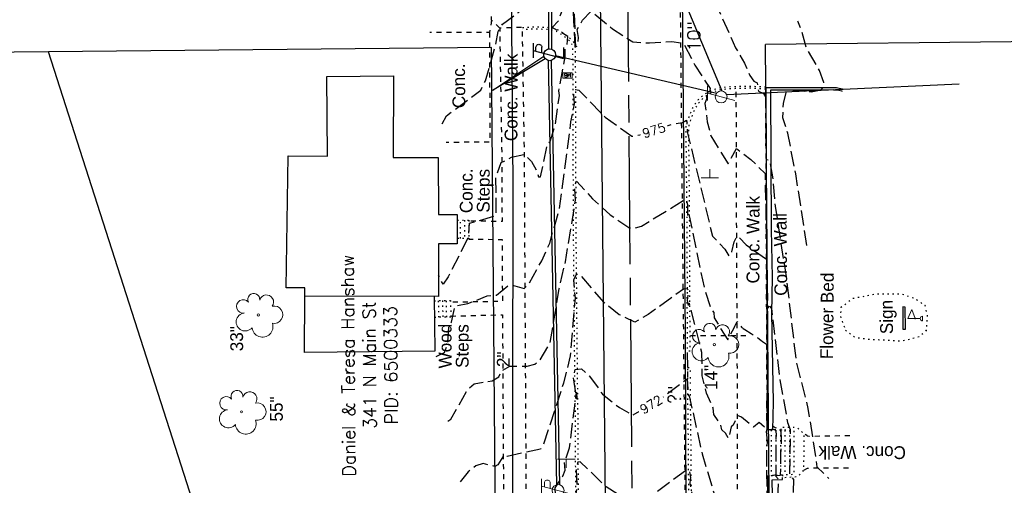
# Model space of a CAD drawing. Extents: x 2300122 to 2305194, y 360020 to 364238.
# Tile 53 of 93: x 2301666 to 2301882, y 361924 to 362025. Entities that reach past the tile are written whole.
import ezdxf
from ezdxf.enums import TextEntityAlignment as Align

# ---------------------------------------------------------------- set-up
doc = ezdxf.new("R2010")
doc.units = 0
doc.header["$LTSCALE"] = 20
doc.header["$MEASUREMENT"] = 0
doc.set_wipeout_variables(frame=1)
for name, pattern in [('CL', [2, 0.3, -0.15, 1.4, -0.15]), ('gasex', [0]), ('OhDOT_USTN1', [0.055, 0.014, -0.041]), ('OhDOT_USTN3', [0.22, 0.165, -0.055]), ('OhDOT_USTN5', [0.11, 0.055, -0.055]), ('ohelecex', [0]), ('ohteleex', [0]), ('rowex', [0]), ('sanex', [0]), ('waterex', [0])]:
    doc.linetypes.add(name, pattern=pattern)
for name, color, linetype in [('BD_X_Building', 231, 'Continuous'), ('BD_X_Porch_or_Deck', 7, 'Continuous'), ('CM_X_Wall', 254, 'Continuous'), ('DR_X_Storm_Sewer', 151, 'OhDOT_USTN5'), ('DR_X_Text', 7, 'Continuous'), ('DT_X_Contour_Major', 132, 'OhDOT_USTN3'), ('DT_X_Contour_Minor', 136, 'OhDOT_USTN3'), ('DT_X_Contour_Text', 7, 'Continuous'), ('DV_X_Property_Line', 7, 'Continuous'), ('PV_X_Curb', 120, 'OhDOT_USTN1'), ('PV_X_Driveway', 7, 'OhDOT_USTN5'), ('PV_X_EOP', 7, 'OhDOT_USTN3'), ('PV_X_Steps', 120, 'OhDOT_USTN1'), ('PV_X_Text', 7, 'Continuous'), ('PV_X_Walk', 120, 'OhDOT_USTN5'), ('RD_P_Cells', 7, 'Continuous'), ('RD_X_Cells', 7, 'Continuous'), ('RW_X_CL', 6, 'CL'), ('RW_X_Fee_RW', 6, 'rowex'), ('SN_X_Private', 40, 'Continuous'), ('SN_X_Public', 3, 'Continuous'), ('SN_X_Text', 7, 'Continuous'), ('SV_X_Text_Name', 7, 'Continuous'), ('TX_X_20', 7, 'Continuous'), ('UT_X_Electric_Cells', 1, 'Continuous'), ('UT_X_Gas', 2, 'gasex'), ('UT_X_Gas_Text', 7, 'Continuous'), ('UT_X_Overhead_Electric', 1, 'ohelecex'), ('UT_X_Overhead_Telecom', 30, 'ohteleex'), ('UT_X_Sanitary_Line', 3, 'sanex'), ('UT_X_Telecom_Cells', 30, 'Continuous'), ('UT_X_Water', 133, 'waterex'), ('UT_X_Water_Text', 7, 'Continuous'), ('VG_X_Cells', 3, 'Continuous'), ('VG_X_Flower_Bed', 3, 'OhDOT_USTN1'), ('VG_X_Text', 7, 'Continuous')]:
    doc.layers.add(name, color=color, linetype=linetype)
doc.layers.add('RD_P_Cells (Construction)', color=7, linetype='Continuous', lineweight=0)
doc.layers.add('RD_X_Cells(Construction)', color=7, linetype='Continuous', lineweight=0)
doc.styles.add('Simplex Normal (0.14)', font='Simplex.shx')
doc.styles.add('Straight Normal (0.14) Font 30', font='font30.shx', dxfattribs={"height": 0.14})
doc.styles.add('Straight-Normal', font='font30.shx', dxfattribs={"height": 0.14})

# ---------------------------------------------------------------- blocks, each defined once
blk = doc.blocks.new('TREE')
at = {"layer": 'VG_X_Cells', "color": 3, "linetype": 'Continuous', "lineweight": 0}
blk.add_circle((0, 0), 0.012, dxfattribs=at)
for centre, radius, start, end in [((-0.049, 0.168), 0.0658, 354.0047, 205.9741), ((0.091, 0.141), 0.0776, 323.83, 165.0376), ((-0.165, 0.093), 0.0735, 39.0625, 279.5412), ((-0.143, -0.077), 0.0987, 96.1722, 320.5737), ((0.173, 0.002), 0.0957, 259.1453, 101.4596), ((0.047, -0.13), 0.114, 184.9476, 19.4572)]:
    blk.add_arc(centre, radius, start, end, dxfattribs=at)
blk = doc.blocks.new('SGN1P_anno')
at = {"layer": 'SN_X_Public', "color": 3, "linetype": 'Continuous', "lineweight": 0}
for p, q in [((0, 0), (-0.96, 0)), ((0, 0.96), (0, -0.96))]:
    blk.add_line(p, q, dxfattribs=at)
blk = doc.blocks.new('MBP')
at = {"layer": 'RD_P_Cells', "color": 230, "linetype": 'Continuous', "lineweight": 13, "flags": 128}
blk.add_lwpolyline([(-0.1, 0.061), (0.1, 0.061), (0.1, -0.061), (-0.1, -0.061), (-0.1, 0.061)], close=True, dxfattribs=at)
for points in [[(-0.065, -0.04), (-0.065, 0.04), (-0.036, -0.04), (-0.008, 0.04), (-0.008, -0.04)], [(0.051, 0.003), (0.054, 0.007), (0.056, 0.009), (0.057, 0.01), (0.058, 0.012), (0.059, 0.014), (0.06, 0.016), (0.061, 0.02), (0.061, 0.022), (0.061, 0.025), (0.061, 0.029), (0.059, 0.032), (0.057, 0.034), (0.054, 0.037), (0.052, 0.038), (0.05, 0.039), (0.047, 0.04), (0.016, 0.04), (0.016, -0.04), (0.051, -0.04), (0.055, -0.037), (0.059, -0.034), (0.062, -0.029), (0.064, -0.024), (0.065, -0.018), (0.065, -0.014), (0.064, -0.01), (0.061, -0.005), (0.058, -0.001), (0.051, 0.003), (0.016, 0.003)]]:
    blk.add_lwpolyline(points, dxfattribs=at)
at = {"layer": 'RD_P_Cells (Construction)', "color": 230, "linetype": 'Continuous', "lineweight": 30}
blk.add_point((0, 0), dxfattribs=at)
blk = doc.blocks.new('ODOT MISC MAILBOX')
blk.add_blockref('MBP', (0, 0))
blk = doc.blocks.new('FLAGP_anno')
at = {"layer": 'RD_X_Cells', "color": 1, "linetype": 'Continuous', "lineweight": 0}
for p, q in [((0, -0.055), (0, 0.08)), ((0, 0.08), (0.1, 0.04)), ((0.1, 0.04), (0, 0)), ((-0.025, -0.08), (0.025, -0.08))]:
    blk.add_line(p, q, dxfattribs=at)
blk.add_arc((0, -0.08), 0.025, 0, 180, dxfattribs=at)
at = {"layer": 'RD_X_Cells(Construction)', "color": 1, "linetype": 'Continuous', "lineweight": 30}
blk.add_point((0, 0), dxfattribs=at)
blk = doc.blocks.new('TELP')
at = {"layer": 'UT_X_Telecom_Cells', "color": 30, "linetype": 'Continuous', "lineweight": 0}
for p, q in [((0.12, 0.15), (-0.04, 0.15)), ((0.04, 0.15), (-0.04, -0.15))]:
    blk.add_line(p, q, dxfattribs=at)
blk.add_circle((0, 0), 0.065, dxfattribs=at)
blk = doc.blocks.new('ODOT Elec Tele Pole')
at = {"layer": 'UT_X_Electric_Cells', "linetype": 'Continuous', "lineweight": 13}
for p, q in [((0.128, 0.18), (-0.032, 0.18)), ((0.048, 0.18), (-0.032, -0.12)), ((0.04, 0.15), (0.083, 0.15)), ((0.023, 0.086), (0.083, 0.086))]:
    blk.add_line(p, q, dxfattribs=at)
at = {"layer": 'UT_X_Electric_Cells', "linetype": 'Continuous', "lineweight": 0}
blk.add_circle((0, 0), 0.065, dxfattribs=at)
at = {"layer": 'UT_X_Electric_Cells', "linetype": 'Continuous', "lineweight": 13, "extrusion": (0, 0, -1)}
blk.add_arc((-0.083, 0.118), 0.0319, 88.8767, 271.1233, dxfattribs=at)
blk = doc.blocks.new('TLPW')
at = {"linetype": 'Continuous'}
for p, q in [((0.048, 0.18), (-0.04, -0.15)), ((0.128, 0.18), (-0.032, 0.18)), ((0.04, 0.15), (0.083, 0.15)), ((0.023, 0.086), (0.083, 0.086)), ((0.08, -0.15), (-0.04, -0.15))]:
    blk.add_line(p, q, dxfattribs=at)
blk.add_circle((0, 0), 0.065, dxfattribs=at)
at = {"linetype": 'Continuous', "extrusion": (0, 0, -1)}
blk.add_arc((-0.083, 0.118), 0.0319, 88.8767, 271.1233, dxfattribs=at)
blk = doc.blocks.new('ODOT ELEC TELE LIGHT POLE')
blk.add_blockref('TLPW', (0, 0))

msp = doc.modelspace()

# ---------------------------------------------------------------- linework, layer by layer
at = {"layer": 'BD_X_Building', "flags": 128}
msp.add_lwpolyline([(2301733.44, 361995.58), (2301733.29, 362013.04), (2301747.89, 362013.17), (2301747.85, 361995.32), (2301757.7, 361995.32), (2301757.74, 361982.83), (2301761.88, 361982.85), (2301761.86, 361976.41), (2301757.76, 361976.46), (2301757.74, 361964.89), (2301728.44, 361964.94), (2301728.45, 361966.77), (2301724.42, 361966.8), (2301724.81, 361995.71)], close=True, dxfattribs=at)
at = {"layer": 'BD_X_Porch_or_Deck'}
msp.add_lwpolyline([(2301756.82, 361964.89), (2301756.95, 361952.92), (2301728.41, 361952.62), (2301728.44, 361964.94)], dxfattribs=at)
at = {"layer": 'CM_X_Wall', "flags": 128}
for points in [[(2301846.45, 362010.2), (2301846.24, 362010.28), (2301845.52, 362010.44), (2301844.91, 362010.53), (2301844.46, 362010.56), (2301844.33, 362010.59), (2301843.22, 362010.58), (2301833.78, 362010.53), (2301829.46, 362010.54), (2301829.61, 361979.64), (2301829.69, 361961.27), (2301829.82, 361935.7)], [(2301846.29, 362009.73), (2301846.1, 362009.8), (2301845.43, 362009.95), (2301844.86, 362010.03), (2301844.39, 362010.07), (2301844.29, 362010.09), (2301843.22, 362010.08), (2301833.78, 362010.03), (2301830.48, 362010.03), (2301830.63, 361979.59), (2301830.83, 361969.06), (2301830.72, 361961.22), (2301831.03, 361941.79), (2301830.94, 361935.68)], [(2301836.58, 361843.89), (2301830.84, 361843.95), (2301830.74, 361852.07), (2301830.59, 361864.6), (2301830.21, 361896.88), (2301829.87, 361925.7)], [(2301841.09, 361845.65), (2301839.09, 361845.76), (2301839.09, 361845.76), (2301836.95, 361845.25), (2301836.95, 361845.25), (2301836.6, 361844.98), (2301831.96, 361845), (2301831.93, 361852.08), (2301831.69, 361864.62), (2301831.43, 361896.89), (2301830.85, 361924.76), (2301833.1, 361924.86), (2301833.09, 361925.28)]]:
    msp.add_lwpolyline(points, dxfattribs=at)
at = {"layer": 'DR_X_Storm_Sewer', "flags": 128}
for points in [[(2301812.58, 361843.37), (2301810.63, 362042.71)], [(2301825.08, 361956.3), (2301811.47, 361956.26)]]:
    msp.add_lwpolyline(points, dxfattribs=at)
at = {"layer": 'DT_X_Contour_Major', "elevation": 975, "flags": 128}
msp.add_lwpolyline([(2301757.27, 361951.77), (2301759.09, 361952.62), (2301759.75, 361954.64), (2301760.1, 361958.79), (2301760.62, 361959.29), (2301761.4, 361962.86), (2301764.2, 361963.35), (2301768.42, 361965.05), (2301770.47, 361965.2), (2301772.98, 361967.3), (2301773.58, 361967.46), (2301776.52, 361966.63), (2301777.56, 361967.68), (2301780.41, 361972.74), (2301782.11, 361976.57), (2301784.26, 361984.03), (2301786.77, 362003.11), (2301787.57, 362007.06), (2301787.4, 362009.69), (2301787.74, 362010.22), (2301788.47, 362010.08), (2301794.23, 362004.15), (2301800.14, 361999.98), (2301802.27, 362000.33), (2301809.04, 362002.66), (2301811.2, 362002.97), (2301812.11, 362003.47), (2301812.33, 362000.62), (2301817.79, 361978.07), (2301820.45, 361975.27), (2301821.4, 361973.75), (2301822, 361974.65), (2301822.49, 361976.86), (2301823.24, 361978.16), (2301825.16, 361976.2), (2301829.59, 361973.04), (2301829.64, 361964.29), (2301829.64, 361964.29), (2301829.65, 361963.29), (2301829.66, 361961.38), (2301829.67, 361960.86), (2301829.67, 361960.64), (2301829.67, 361959.8), (2301829.68, 361958.16), (2301829.7, 361954.98), (2301829.71, 361954.41), (2301829.72, 361952.1), (2301829.73, 361949.81), (2301829.75, 361947.51), (2301829.75, 361946.28), (2301829.75, 361946.28), (2301829.69, 361940.38), (2301829.87, 361935.77), (2301830.68, 361935.76), (2301831, 361936), (2301831.06, 361936.5), (2301831.54, 361936.21), (2301832.73, 361936.04), (2301832.82, 361933.13), (2301832.7, 361930.3), (2301832.7, 361930.3), (2301832.61, 361925.73), (2301831.61, 361925.62), (2301832.23, 361924.92), (2301831.99, 361920.92), (2301834.28, 361906.27), (2301835.74, 361899.78), (2301837.42, 361894.89), (2301838.75, 361892.33), (2301838.6, 361887.82), (2301840.72, 361874.35), (2301841.49, 361873.16), (2301841.55, 361874.46)], dxfattribs=at)
at = {"layer": 'DT_X_Contour_Minor', "flags": 128}
for points, elevation in [([(2301838.47, 361976.08), (2301836.01, 361991.72), (2301834.28, 362000.62), (2301833.19, 362004), (2301833.32, 362007.15), (2301834.07, 362010.18), (2301839.37, 362009.7), (2301841.58, 362010.09), (2301841.99, 362010.57), (2301842.2, 362011.7), (2301841.24, 362014.34), (2301838.4, 362019.13), (2301837.11, 362023.59), (2301832.91, 362033.99), (2301832.87, 362036.21), (2301831.99, 362036.53), (2301827.84, 362036.55), (2301827.18, 362040.21), (2301823.32, 362044.04), (2301822.14, 362043.86), (2301820, 362042.42), (2301818.73, 362041.14), (2301817.67, 362041.29), (2301816.14, 362044.49), (2301814.74, 362049.68), (2301812.29, 362068.96), (2301811.59, 362072.15), (2301811.67, 362080.81), (2301811.3, 362081.79), (2301804.22, 362074.33), (2301800.2, 362071.45), (2301797.45, 362072.82), (2301794.4, 362076.08), (2301788.35, 362084.06), (2301787.02, 362084.33), (2301786.46, 362083.8), (2301786.34, 362081.79), (2301786.98, 362077.55), (2301786.19, 362074.02), (2301784.28, 362051.6), (2301783.45, 362045.62), (2301782.64, 362042.64), (2301781.49, 362040.32), (2301779.92, 362039.19), (2301778.23, 362038.51), (2301776.79, 362039.6), (2301775.66, 362039.95), (2301773.24, 362039.52), (2301770.75, 362036.75), (2301769.62, 362036.32), (2301769.12, 362037.29), (2301764.71, 362038.57), (2301763.44, 362038.48), (2301758.27, 362039.85), (2301755.73, 362039.76), (2301755.39, 362038.06)], 978), ([(2301758.54, 362002.7), (2301759.53, 362004.44), (2301767, 362010.07), (2301768.04, 362012.06), (2301770.2, 362019.59), (2301770.79, 362022.9), (2301771.79, 362024.46), (2301775.31, 362027.08), (2301778.93, 362031.79), (2301780.11, 362035.59), (2301784.84, 362037.21), (2301785.61, 362039.21), (2301786.57, 362048.56), (2301787.34, 362050.87), (2301786.71, 362055.6), (2301787.31, 362056.42), (2301788, 362056.37), (2301789.25, 362055.13), (2301792.65, 362049.85), (2301794.85, 362047.51), (2301799.68, 362044.49), (2301801.72, 362043.77), (2301804.53, 362043.35), (2301806.84, 362043.61), (2301809.92, 362045.88), (2301811.67, 362045.98), (2301811.96, 362040.46), (2301812.5, 362039.24), (2301815.02, 362036.6), (2301822.85, 362019.33), (2301824.82, 362015.97), (2301825.92, 362013.26), (2301826.84, 362012.04), (2301827.53, 362011.64), (2301827.86, 362009.84), (2301828.95, 362009.3), (2301829.43, 362008.45), (2301829.53, 361994.9), (2301830.27, 361994.68), (2301830.99, 361990.58), (2301831.48, 361984.66), (2301833.93, 361969.2), (2301836.12, 361950.45), (2301838.69, 361940.42), (2301840.66, 361927.64), (2301843.24, 361925.09)], 977), ([(2301764.39, 361978.77), (2301764.57, 361980.92), (2301770.4, 361982.63), (2301770.35, 361990.98), (2301771.48, 361994.21), (2301773.76, 361995.39), (2301776.59, 361995.98), (2301778.1, 361994.41), (2301779.17, 361992.59), (2301779.63, 361991.1), (2301780.09, 361991.07), (2301781.67, 361998.42), (2301782.19, 361998.85), (2301783.29, 362002.19), (2301784.24, 362008.87), (2301784.14, 362009.89), (2301785.48, 362017.35), (2301785.52, 362019), (2301785.91, 362019.75), (2301786.07, 362021.76), (2301782.68, 362023.8), (2301784.03, 362025.23), (2301785.95, 362030.25), (2301786.68, 362030.41), (2301787.42, 362028.72), (2301787.73, 362019.5), (2301788.28, 362019.73), (2301788.44, 362021.6), (2301788.1, 362023.32), (2301789.3, 362025.35), (2301791.17, 362027.33), (2301795.88, 362023.48), (2301800.33, 362020.62), (2301803.99, 362020.38), (2301808.89, 362020.68), (2301811.44, 362020.35), (2301813.89, 362015.51), (2301817.25, 362010.44), (2301817.15, 362009.67), (2301816.28, 362009.3), (2301816.56, 362008.32), (2301816.13, 362007.14), (2301816.63, 362003.13), (2301817.4, 362000.06), (2301821.18, 361993.95), (2301823.03, 361997.25), (2301826.19, 361994.86), (2301829.3, 361991.81), (2301829.86, 361962.25), (2301830.26, 361962.75), (2301830.7, 361962.26), (2301832.51, 361946.66), (2301834.23, 361937.31), (2301834.8, 361935.77), (2301834.66, 361925.75), (2301835.52, 361924.86), (2301835.43, 361922.17), (2301837.42, 361911.65), (2301841.13, 361903.62)], 976), ([(2301759.81, 361937.63), (2301760.48, 361938.07), (2301764.1, 361944.47), (2301765.58, 361945.81), (2301769.48, 361946.44), (2301770.95, 361947.33), (2301771.62, 361948.69), (2301773.39, 361949.63), (2301777.2, 361949.63), (2301778.88, 361950.09), (2301780.03, 361951.04), (2301782.21, 361954.71), (2301784.22, 361966.66), (2301785.57, 361972.47), (2301787.79, 361986.01), (2301787.58, 361988.54), (2301787.95, 361990.17), (2301791.51, 361986.29), (2301795.39, 361982.8), (2301799.42, 361979.98), (2301800.4, 361979.77), (2301802.26, 361980.31), (2301811.97, 361986.25), (2301812.33, 361985.05), (2301812.33, 361982.17), (2301812.58, 361982.94), (2301816.02, 361966.49), (2301817.48, 361962.08), (2301818.1, 361961.39), (2301818.12, 361960.24), (2301821.1, 361955.43), (2301822.51, 361958.03), (2301822.51, 361958.03), (2301822.68, 361958.38), (2301823.17, 361959.45), (2301823.5, 361959.02), (2301823.6, 361958.89), (2301823.69, 361958.78), (2301824.13, 361958.2), (2301824.18, 361958.13), (2301824.23, 361958.1), (2301824.32, 361958.03), (2301824.49, 361957.92), (2301824.86, 361957.68), (2301826.26, 361956.77), (2301826.94, 361956.35), (2301827.22, 361956.17), (2301827.69, 361955.83), (2301828.39, 361955.32), (2301828.76, 361955.05), (2301829.19, 361954.76), (2301829.6, 361954.5), (2301829.68, 361954.45), (2301829.68, 361953.92), (2301829.68, 361953.43), (2301829.69, 361953.19), (2301829.69, 361952.43), (2301829.69, 361951.77), (2301829.73, 361946.28), (2301829.73, 361946.28), (2301829.57, 361940.33), (2301829.72, 361935.76), (2301830.13, 361935.67), (2301831.49, 361935.84), (2301831.69, 361934.86), (2301831.65, 361928.35), (2301831.65, 361928.35), (2301831.65, 361926.3), (2301831.66, 361925.8), (2301831.71, 361925.8), (2301831.77, 361925.8), (2301831.8, 361925.8), (2301831.82, 361925.8), (2301831.78, 361925.8), (2301831.68, 361925.79), (2301831.41, 361925.78), (2301831.13, 361925.76), (2301831.03, 361925.76), (2301831, 361925.75), (2301830.92, 361925.75), (2301830.8, 361925.74), (2301830.66, 361925.74), (2301830.55, 361925.73), (2301830.38, 361925.72), (2301830.27, 361925.71), (2301830.03, 361925.7), (2301829.78, 361925.69), (2301829.79, 361925.69), (2301829.8, 361925.68), (2301829.82, 361925.68), (2301829.82, 361925.51), (2301829.82, 361925.03), (2301829.83, 361924.78), (2301829.83, 361924.64), (2301829.83, 361924.41), (2301829.86, 361922.98), (2301829.87, 361922.26), (2301829.9, 361920.17), (2301830, 361912.34), (2301830.02, 361911.41), (2301830.03, 361910.74), (2301830.03, 361910.37), (2301830.03, 361910.37), (2301830.31, 361896.73), (2301831.21, 361895.99), (2301837.53, 361862.5), (2301838.96, 361859.61), (2301841.7, 361855.78)], 974), ([(2301764.18, 361977.63), (2301759.86, 361969.18), (2301758.75, 361967.6), (2301757.74, 361969.6)], 976), ([(2301841.9, 361849.08), (2301838.57, 361850.05), (2301836.4, 361851.53), (2301834.79, 361853.39), (2301834.76, 361854.7), (2301833.89, 361858.2), (2301833.14, 361863.26), (2301832.62, 361863.97), (2301831.06, 361861.87), (2301830.64, 361863.28), (2301830.23, 361892.81), (2301830.23, 361892.81), (2301829.98, 361910.37), (2301829.98, 361910.37), (2301829.92, 361914.25), (2301829.92, 361914.25), (2301829.65, 361930.29), (2301829.65, 361930.29), (2301829.82, 361933.19), (2301829.57, 361936.03), (2301828.01, 361937.29), (2301826.79, 361936.28), (2301824.13, 361938.49), (2301823.25, 361938.84), (2301822.29, 361936.73), (2301821.84, 361936.37), (2301821.32, 361933.83), (2301820.65, 361935.02), (2301819.85, 361935.72), (2301819.53, 361937), (2301818.07, 361939.04), (2301817.93, 361940.44), (2301816.44, 361943.74), (2301815.53, 361947.56), (2301815.44, 361952.68), (2301812.69, 361963.46), (2301812.53, 361962.94), (2301812.33, 361964.03), (2301812.58, 361966.09), (2301812.27, 361966.59), (2301811.43, 361966.51), (2301803.72, 361960.97), (2301800.73, 361959.27), (2301797.36, 361960.92), (2301793.95, 361963.64), (2301788.83, 361969.66), (2301787.93, 361969.74), (2301787.35, 361968.45), (2301787.67, 361964.51), (2301786.62, 361951.95), (2301785.13, 361945.96), (2301780.77, 361932.56), (2301780.09, 361931.51), (2301772.81, 361929.89), (2301772.04, 361930.14), (2301770.77, 361928.03), (2301770.09, 361927.73), (2301767.51, 361928.34), (2301765.94, 361927.83), (2301764.28, 361926.54), (2301762.1, 361923.87)], 973), ([(2301761.98, 361905.19), (2301763.01, 361906.32), (2301765.36, 361907.59), (2301770.02, 361908.44), (2301770.72, 361908.95), (2301771.86, 361911.66), (2301773.71, 361912.17), (2301775.9, 361912.21), (2301776.57, 361912.54), (2301777.27, 361912.26), (2301778.97, 361909.68), (2301779.61, 361909.44), (2301782.62, 361914.3), (2301783.58, 361916.69), (2301783.33, 361923.01), (2301784.99, 361925.6), (2301785.48, 361926.9), (2301785.35, 361928.62), (2301786.44, 361931.75), (2301788.01, 361943.99), (2301788.07, 361942.42), (2301787.32, 361947.11), (2301787.67, 361948.91), (2301789.07, 361949.04), (2301790.84, 361947.43), (2301793.71, 361943.49), (2301797.4, 361940.59), (2301800.3, 361938.94), (2301806.2, 361942.35), (2301812.23, 361946.91), (2301812.43, 361943.24), (2301812.7, 361943.15), (2301815.5, 361930.44), (2301820.02, 361915.64), (2301820.09, 361914.52), (2301821.2, 361913.27), (2301821.89, 361914.01), (2301823.4, 361917.05), (2301823.4, 361917.05), (2301823.46, 361917), (2301823.47, 361916.99), (2301823.53, 361916.94), (2301823.72, 361916.78), (2301823.83, 361916.68), (2301824.19, 361916.38), (2301824.27, 361916.31), (2301824.33, 361916.26), (2301824.44, 361916.17), (2301825.26, 361915.75), (2301825.93, 361915.59), (2301826.57, 361915.44), (2301827.33, 361915.31), (2301827.92, 361915.2), (2301828.33, 361915.13), (2301829.39, 361914.84), (2301829.7, 361914.76), (2301829.86, 361914.72), (2301829.88, 361913.59), (2301829.89, 361912.83), (2301829.89, 361912.47), (2301829.91, 361911.44), (2301829.92, 361910.73), (2301830, 361905.64), (2301830, 361905.3), (2301830.01, 361904.87), (2301830.06, 361901.71), (2301830.06, 361901.71), (2301830.07, 361901.41), (2301830.09, 361900), (2301830.12, 361897.99), (2301830.14, 361897.01), (2301830.15, 361895.83), (2301830.17, 361894.75), (2301830.19, 361893.48), (2301830.19, 361893.2), (2301830.2, 361893.01), (2301830.21, 361892.09), (2301830.21, 361891.95), (2301830.21, 361891.81), (2301830.22, 361891.38), (2301830.22, 361891.28), (2301830.22, 361891.28), (2301830.48, 361871.29), (2301830.48, 361871.29), (2301830.7, 361852.51), (2301830.7, 361852.51), (2301830.71, 361851.25), (2301830.71, 361851.25), (2301830.71, 361851.23), (2301830.72, 361850.66), (2301830.76, 361847.57), (2301830.76, 361847.56), (2301830.76, 361847.55), (2301830.81, 361844.15), (2301830.82, 361843.95), (2301830.82, 361843.94), (2301830.82, 361843.93), (2301830.83, 361843.92), (2301830.88, 361843.92), (2301830.94, 361843.92), (2301831.07, 361843.92), (2301831.27, 361843.91), (2301833.7, 361843.87), (2301833.75, 361843.86), (2301833.79, 361843.87), (2301836.05, 361843.84), (2301836.31, 361843.84), (2301836.49, 361843.84), (2301836.56, 361843.83), (2301836.57, 361843.82), (2301836.58, 361843.82), (2301836.59, 361843.82), (2301836.59, 361843.84), (2301836.58, 361843.89), (2301836.33, 361843.98), (2301836.31, 361844.06), (2301835.13, 361844.33), (2301834.93, 361844.47), (2301836.16, 361844.48), (2301836.62, 361844.37), (2301836.73, 361844.34), (2301836.78, 361844.33), (2301836.87, 361844.42), (2301836.92, 361844.47), (2301836.96, 361844.47), (2301837.04, 361844.46), (2301837.11, 361844.45), (2301837.83, 361844.54), (2301838.42, 361844.65), (2301838.6, 361844.7), (2301838.6, 361844.7), (2301841, 361844.92)], 972), ([(2301841.03, 361844.39), (2301840.5, 361844.16), (2301840.27, 361844.21), (2301840.19, 361844.24), (2301839.98, 361844.27), (2301839.58, 361844.35), (2301839.21, 361844.35), (2301838.91, 361844.23), (2301838.66, 361844.17), (2301838.62, 361844.1), (2301838.25, 361844.03), (2301838.13, 361844.07), (2301837.88, 361844.04), (2301837.49, 361844.07), (2301837.06, 361844.12), (2301836.89, 361844.11), (2301836.83, 361844.05), (2301836.8, 361844.02), (2301836.77, 361843.99), (2301836.68, 361843.9), (2301836.66, 361843.86), (2301836.67, 361843.77), (2301836.67, 361843.76), (2301836.67, 361843.75), (2301836.68, 361843.69), (2301836.65, 361843.68), (2301836.62, 361843.7), (2301836.58, 361843.72), (2301836.37, 361843.73), (2301835.85, 361843.75), (2301835.13, 361843.75), (2301834.57, 361843.76), (2301834.32, 361843.75), (2301833.42, 361843.76), (2301833.14, 361843.78), (2301832.46, 361843.79), (2301831.72, 361843.81), (2301831.21, 361843.81), (2301830.98, 361843.82), (2301830.81, 361843.82), (2301830.75, 361843.85), (2301830.75, 361843.9), (2301830.74, 361843.96), (2301830.72, 361844.7), (2301830.71, 361845.63), (2301830.7, 361846.61), (2301830.7, 361846.74), (2301830.69, 361847.6), (2301830.68, 361848.52), (2301830.67, 361849.95), (2301830.66, 361851.03), (2301830.66, 361852.05), (2301830.65, 361852.36), (2301830.65, 361852.36), (2301830.54, 361861.03), (2301830.54, 361861.03), (2301830.53, 361861.79), (2301830.52, 361864.26), (2301830.52, 361865.1), (2301830.51, 361866.14), (2301830.47, 361869.3), (2301830.42, 361872.97), (2301830.35, 361878.33), (2301830.32, 361881.03), (2301830.32, 361881.03), (2301830.19, 361891.28), (2301830.19, 361891.28), (2301830.17, 361892.35), (2301830.17, 361892.59), (2301830.15, 361894.02), (2301830.11, 361896.36), (2301829.18, 361896.58), (2301829.02, 361896.62), (2301827.74, 361896.93), (2301827.69, 361896.94), (2301827.59, 361896.95), (2301827.29, 361897), (2301826.76, 361897.16), (2301826.55, 361897.22), (2301825.87, 361897.43), (2301825.23, 361897.64), (2301825.1, 361897.68), (2301825.08, 361897.69), (2301825.08, 361897.69), (2301824.3, 361898.04), (2301823.28, 361898.03), (2301821.35, 361896.61), (2301820.71, 361896.7), (2301816.42, 361906.59), (2301812.85, 361924.09), (2301813.03, 361925.32), (2301812.8, 361926.57), (2301812.09, 361926.93), (2301805.04, 361921.71), (2301801.5, 361919.81), (2301800.28, 361919.51), (2301794.46, 361923.25), (2301788.8, 361928.75), (2301788.3, 361928.68), (2301787.92, 361927.31), (2301788.06, 361923.15), (2301785.64, 361907.81), (2301784.73, 361905.08), (2301783.35, 361898.49), (2301780.49, 361892.69), (2301779.51, 361891.51), (2301777.28, 361893.06), (2301773.02, 361893.54), (2301772.22, 361893.29), (2301770.85, 361889.96), (2301769.81, 361889.65), (2301764.49, 361890.61), (2301761.61, 361888.47)], 971)]:
    msp.add_lwpolyline(points, dxfattribs=dict(at, elevation=elevation))
at = {"layer": 'DV_X_Property_Line', "flags": 128}
msp.add_lwpolyline([(2301708.3, 361906.43), (2301672.36, 362018.45)], dxfattribs=at)
at = {"layer": 'PV_X_Curb', "flags": 128}
for points in [[(2301776.14, 362023.78), (2301776.47, 362023.78), (2301777.24, 362023.84), (2301778, 362023.87), (2301778.77, 362023.9), (2301779.53, 362023.88), (2301781.28, 362023.85), (2301782.67, 362023.67), (2301783.37, 362023.5), (2301783.78, 362023.35), (2301784.3, 362023.07), (2301784.8, 362022.75), (2301785.64, 362022.17), (2301786.77, 362021.22), (2301787.09, 362020.89), (2301787.31, 362020.6), (2301787.43, 362020.3), (2301787.58, 362019.93), (2301787.66, 362019.46), (2301787.66, 362018.98), (2301787.72, 362016.35), (2301787.75, 362009.15), (2301787.74, 361999.49), (2301787.8, 361989.83), (2301787.82, 361987.47), (2301787.85, 361977.81), (2301787.94, 361968.15), (2301788.12, 361948.84), (2301788.25, 361939.18), (2301788.26, 361932.23), (2301788.35, 361922.57), (2301788.35, 361918.16), (2301788.43, 361908.5), (2301788.55, 361898.85), (2301788.59, 361891.23), (2301788.64, 361886.67), (2301788.71, 361877.11), (2301788.8, 361870.83), (2301788.84, 361860.83), (2301788.91, 361850.84), (2301788.92, 361849.98), (2301789.02, 361841.61)], [(2301789.04, 361839.74), (2301789.15, 361830), (2301789.25, 361820.07), (2301789.23, 361810.07), (2301789.23, 361809.87), (2301789.31, 361799.88), (2301789.36, 361789.89), (2301789.42, 361781.34), (2301789.57, 361771.35), (2301789.71, 361761.35), (2301789.75, 361758.5), (2301789.87, 361748.51), (2301789.96, 361738.52), (2301789.98, 361735.62), (2301790.04, 361725.63), (2301790.11, 361711.73), (2301790.17, 361701.74), (2301790.27, 361691.75), (2301790.37, 361686.32), (2301790.5, 361676.32), (2301790.54, 361671.57), (2301790.61, 361661.58), (2301790.72, 361651.58), (2301790.76, 361641.59), (2301790.85, 361636.71), (2301790.96, 361628.17), (2301790.99, 361618.18), (2301791.02, 361608.19), (2301791.23, 361588.2), (2301791.37, 361568.21), (2301791.4, 361565.69), (2301791.5, 361558.36), (2301791.51, 361556.27), (2301791.54, 361555.03), (2301791.65, 361546.91), (2301791.77, 361546.27), (2301791.27, 361546.19), (2301791.15, 361546.87), (2301791.04, 361555.02), (2301791.01, 361556.26), (2301791, 361558.35), (2301790.9, 361565.68), (2301790.87, 361568.21), (2301790.73, 361588.2), (2301790.52, 361608.18), (2301790.49, 361618.18), (2301790.46, 361628.17), (2301790.35, 361636.7), (2301790.26, 361641.59), (2301790.22, 361651.58), (2301790.11, 361661.57), (2301790.04, 361671.57), (2301790, 361676.32), (2301789.87, 361686.31), (2301789.77, 361691.74), (2301789.67, 361701.74), (2301789.61, 361711.73), (2301789.54, 361725.63), (2301789.48, 361735.62), (2301789.46, 361738.51), (2301789.37, 361748.51), (2301789.25, 361758.5), (2301789.21, 361761.35), (2301789.07, 361771.34), (2301788.92, 361781.33), (2301788.86, 361789.89), (2301788.81, 361799.88), (2301788.73, 361809.87), (2301788.73, 361810.07), (2301788.75, 361820.06), (2301788.65, 361829.99), (2301788.42, 361849.98), (2301788.41, 361850.84), (2301788.34, 361860.83), (2301788.3, 361870.82), (2301788.21, 361877.11), (2301788.14, 361886.66), (2301788.09, 361891.23), (2301788.05, 361898.84), (2301787.93, 361908.5), (2301787.85, 361918.16), (2301787.85, 361922.57), (2301787.76, 361932.23), (2301787.75, 361939.17), (2301787.62, 361948.83), (2301787.44, 361968.15), (2301787.35, 361977.81), (2301787.32, 361987.47), (2301787.3, 361989.83), (2301787.24, 361999.49), (2301787.25, 362009.15), (2301787.22, 362016.34), (2301787.16, 362018.97), (2301787.16, 362019.42), (2301787.1, 362019.8), (2301786.97, 362020.11), (2301786.88, 362020.35), (2301786.71, 362020.56), (2301786.43, 362020.85), (2301785.33, 362021.77), (2301784.52, 362022.33), (2301784.05, 362022.64), (2301783.57, 362022.89), (2301783.22, 362023.03), (2301782.58, 362023.17), (2301781.25, 362023.35), (2301779.52, 362023.38), (2301778.77, 362023.4), (2301778.02, 362023.37), (2301777.26, 362023.34), (2301776.5, 362023.28), (2301776.15, 362023.28)]]:
    msp.add_lwpolyline(points, dxfattribs=at)
for points in [[(2301829.46, 362010.25), (2301826.05, 362010.46), (2301824.1, 362010.43), (2301822.79, 362010.38), (2301821.61, 362010.34), (2301820.24, 362010.21), (2301819.18, 362010.03), (2301818.04, 362009.68), (2301817.34, 362009.38), (2301816.69, 362008.97), (2301815.84, 362008.38), (2301815.02, 362007.6), (2301814.6, 362007.07), (2301814.32, 362006.68), (2301813.87, 362005.85), (2301813.48, 362004.97), (2301813.1, 362003.97), (2301812.64, 362002.55), (2301812.51, 362001.99), (2301812.49, 362001.91), (2301812.52, 361999.62), (2301812.61, 361991.6), (2301812.68, 361983.79), (2301812.74, 361977.56), (2301812.77, 361968.97), (2301812.76, 361962.57), (2301812.82, 361952.94), (2301812.32, 361952.94), (2301812.26, 361962.57), (2301812.27, 361968.97), (2301812.24, 361977.56), (2301812.18, 361983.79), (2301812.11, 361991.6), (2301812.02, 361999.62), (2301811.99, 362001.94), (2301812.01, 362002.08), (2301812.16, 362002.68), (2301812.63, 362004.13), (2301813.01, 362005.16), (2301813.42, 362006.07), (2301813.9, 362006.95), (2301814.2, 362007.37), (2301814.65, 362007.94), (2301815.52, 362008.77), (2301816.41, 362009.39), (2301817.11, 362009.82), (2301817.86, 362010.15), (2301819.06, 362010.52), (2301820.18, 362010.7), (2301821.58, 362010.84), (2301822.77, 362010.88), (2301824.09, 362010.93), (2301826.06, 362010.96), (2301829.46, 362010.75), (2301829.46, 362010.25)], [(2301812.36, 361949.33), (2301812.86, 361949.33), (2301812.86, 361948.47), (2301812.36, 361948.47), (2301812.36, 361949.33)], [(2301812.86, 361947.21), (2301812.87, 361945.61), (2301812.37, 361945.61), (2301812.36, 361947.21), (2301812.86, 361947.21)], [(2301812.88, 361944.64), (2301812.9, 361941.7), (2301812.95, 361937.48), (2301813.01, 361932.42), (2301813.1, 361918.28), (2301813.19, 361905.03), (2301813.32, 361897.53), (2301812.82, 361897.52), (2301812.69, 361905.02), (2301812.6, 361918.28), (2301812.51, 361932.41), (2301812.45, 361937.47), (2301812.4, 361941.7), (2301812.38, 361944.63), (2301812.88, 361944.64)]]:
    msp.add_lwpolyline(points, close=True, dxfattribs=at)
at = {"layer": 'PV_X_Driveway', "flags": 128}
for points in [[(2301771.16, 362023.62), (2301769.4, 362025.36), (2301769.27, 362035.31), (2301769.26, 362035.75), (2301770.67, 362035.77)], [(2301769.4, 362025.36), (2301768.9, 362022.7), (2301755.85, 362022.7)], [(2301768.9, 362022.7), (2301768.98, 362007.39), (2301769.02, 361998.73), (2301769.02, 361998.67), (2301759.44, 361998.62)]]:
    msp.add_lwpolyline(points, dxfattribs=at)
at = {"layer": 'PV_X_EOP', "flags": 128}
msp.add_lwpolyline([(2301787.66, 362019.46), (2301787.7, 362019.57), (2301787.46, 362023.65), (2301787.19, 362033.08), (2301787.01, 362035.91), (2301786.64, 362038.8)], dxfattribs=at)
at = {"layer": 'PV_X_EOP'}
for points in [[(2301812.36, 361949.33), (2301812.32, 361952.94)], [(2301812.36, 361947.21), (2301812.36, 361948.47)], [(2301812.38, 361944.63), (2301812.37, 361945.61)]]:
    msp.add_lwpolyline(points, dxfattribs=at)
at = {"layer": 'PV_X_Steps'}
for points in [[(2301761.88, 361981.61), (2301764.39, 361981.61), (2301764.39, 361977.63), (2301761.86, 361977.6)], [(2301762.55, 361977.61), (2301762.57, 361981.61)], [(2301763.46, 361981.61), (2301763.46, 361977.62)], [(2301756.83, 361963.97), (2301760.37, 361964.05), (2301760.46, 361960.4), (2301756.87, 361960.32)], [(2301757.84, 361960.34), (2301757.78, 361963.99)], [(2301758.63, 361964.01), (2301758.69, 361960.36)], [(2301759.57, 361960.38), (2301759.47, 361964.03)], [(2301830.61, 361935.68), (2301830.64, 361925.74)], [(2301831.62, 361935.67), (2301831.64, 361925.79)], [(2301832.64, 361935.65), (2301832.66, 361925.85)], [(2301833.63, 361935.63), (2301833.64, 361925.9)], [(2301834.64, 361935.61), (2301834.64, 361925.95)]]:
    msp.add_lwpolyline(points, dxfattribs=at)
at = {"layer": 'PV_X_Steps', "flags": 128}
msp.add_lwpolyline([(2301833.08, 361925.86), (2301833.09, 361925.28), (2301834.68, 361925.38), (2301835.46, 361925.43), (2301836.4, 361925.5), (2301837.79, 361926.87), (2301837.88, 361934.84), (2301836.26, 361936.2), (2301832.9, 361936.25), (2301832.91, 361935.64)], dxfattribs=at)
msp.add_lwpolyline([(2301829.61, 361935.7), (2301829.64, 361925.69), (2301829.69, 361925.69), (2301830.64, 361925.74), (2301830.69, 361925.74), (2301831.64, 361925.79), (2301831.69, 361925.8), (2301832.66, 361925.85), (2301832.71, 361925.85), (2301833.64, 361925.9), (2301833.69, 361925.9), (2301834.64, 361925.95), (2301834.69, 361925.96), (2301835.64, 361926.01), (2301835.69, 361926.01), (2301835.7, 361935.59), (2301835.65, 361935.59), (2301834.69, 361935.61), (2301834.64, 361935.61), (2301833.68, 361935.63), (2301833.63, 361935.63), (2301832.69, 361935.65), (2301832.64, 361935.65), (2301831.67, 361935.66), (2301831.62, 361935.67), (2301830.66, 361935.68), (2301830.61, 361935.68), (2301829.66, 361935.7), (2301829.61, 361935.7)], close=True, dxfattribs=at)
at = {"layer": 'PV_X_Walk', "flags": 128}
for points in [[(2301780.24, 361520.25), (2301779.92, 361524.91), (2301780.07, 361525.75), (2301779.89, 361542.98), (2301779.78, 361552.98), (2301779.68, 361561.91), (2301779.63, 361571.89), (2301779.57, 361581.88), (2301779.52, 361591.88), (2301779.49, 361595.97), (2301779.35, 361605.98), (2301779.2, 361615.97), (2301779.05, 361625.96), (2301778.9, 361635.95), (2301778.76, 361645.95), (2301778.74, 361647), (2301778.64, 361656.98), (2301778.54, 361666.97), (2301778.45, 361676.96), (2301778.4, 361681.76), (2301778.32, 361691.74), (2301778.24, 361701.72), (2301778.16, 361711.71), (2301778.07, 361721.69), (2301777.99, 361731.78), (2301777.92, 361741.75), (2301777.84, 361751.73), (2301777.77, 361761.72), (2301777.69, 361771.7), (2301777.62, 361781.68), (2301777.54, 361791.67), (2301777.47, 361801.16), (2301777.42, 361811.14), (2301777.37, 361821.12), (2301777.32, 361831.11), (2301777.27, 361841.09), (2301777.25, 361846.18), (2301777.23, 361856.16), (2301777.22, 361866.14), (2301777.21, 361876.04), (2301777.17, 361886.03), (2301777.13, 361896.02), (2301777.09, 361906), (2301777.03, 361915.99), (2301776.97, 361925.97), (2301776.91, 361935.96), (2301776.86, 361945.94), (2301776.8, 361955.93), (2301776.77, 361960.96), (2301776.72, 361970.94), (2301776.67, 361980.94), (2301776.63, 361990.93), (2301776.6, 361995.77), (2301776.44, 362005.79), (2301776.27, 362015.79), (2301776.14, 362023.78), (2301771.16, 362023.62), (2301771.29, 362015.7), (2301771.45, 362005.71), (2301771.61, 361995.74), (2301771.63, 361990.91), (2301771.67, 361981.29), (2301764.39, 361981.41)], [(2301824.37, 361823.76), (2301824.21, 361835.31), (2301824.04, 361843.88), (2301824.01, 361853.92), (2301823.97, 361863.9), (2301823.96, 361867.23), (2301823.85, 361877.19), (2301823.74, 361887.18), (2301823.68, 361891.95), (2301823.55, 361901.93), (2301823.41, 361911.91), (2301823.27, 361921.9), (2301823.25, 361923.26), (2301823.25, 361933.3), (2301823.25, 361943.01), (2301823.2, 361952.99), (2301823.15, 361962.98), (2301823.1, 361972.97), (2301823.06, 361982.95), (2301823.04, 361985.73), (2301823.02, 361995.73), (2301823, 362005.72), (2301822.95, 362010.39)], [(2301829.73, 361935.7), (2301829.73, 361943.07), (2301829.68, 361953.07), (2301829.64, 361963.05), (2301829.59, 361973.04), (2301829.54, 361983.03), (2301829.52, 361985.82), (2301829.5, 361995.79), (2301829.48, 362005.77), (2301829.4, 362010.25)], [(2301764.39, 361977.63), (2301764.39, 361977.47), (2301771.69, 361977.37), (2301771.72, 361970.92), (2301771.75, 361963.81), (2301770.64, 361963.8), (2301760.38, 361963.63)], [(2301760.45, 361960.62), (2301771.1, 361960.89), (2301771.77, 361960.91), (2301771.8, 361955.9), (2301771.86, 361945.91), (2301771.91, 361935.93), (2301771.97, 361925.94), (2301772.03, 361915.96), (2301772.09, 361905.98), (2301772.13, 361896), (2301772.17, 361886.01), (2301772.21, 361876.04), (2301772.22, 361866.13), (2301772.23, 361856.15), (2301772.25, 361846.16), (2301772.27, 361841.06), (2301772.32, 361831.08), (2301772.37, 361821.1), (2301772.42, 361811.11), (2301772.47, 361801.13), (2301772.54, 361791.63), (2301772.62, 361781.65), (2301772.69, 361771.67), (2301772.77, 361761.68), (2301772.85, 361751.71), (2301772.92, 361741.73), (2301773, 361731.74), (2301773.08, 361721.67), (2301773.16, 361711.68), (2301773.24, 361701.69), (2301773.32, 361691.71), (2301773.4, 361681.71), (2301773.45, 361676.91), (2301773.55, 361666.92), (2301773.64, 361656.93), (2301773.74, 361646.93), (2301773.76, 361645.87), (2301773.9, 361635.88), (2301774.05, 361625.89), (2301774.2, 361615.9), (2301774.35, 361605.91), (2301774.49, 361595.94), (2301774.52, 361591.85), (2301774.57, 361581.86), (2301774.63, 361571.86), (2301774.68, 361561.85), (2301774.78, 361552.92), (2301774.89, 361542.93), (2301775.1, 361523.19), (2301775.1, 361520.37)], [(2301847.86, 361934.42), (2301839.12, 361934.27), (2301838.97, 361934.27), (2301838.68, 361934.34), (2301838.62, 361934.36), (2301838.43, 361934.47), (2301837.88, 361934.84)], [(2301837.79, 361926.87), (2301838.56, 361927.3), (2301839.42, 361927.38), (2301848.42, 361927.44)], [(2301843.9, 361839.96), (2301830.61, 361839.96), (2301830.53, 361844.07), (2301830.49, 361853.99), (2301830.46, 361863.98), (2301830.44, 361867.31), (2301830.33, 361877.32), (2301830.22, 361887.3), (2301830.17, 361892.08), (2301830.03, 361902.07), (2301829.89, 361912.06), (2301829.75, 361922.04), (2301829.73, 361923.4), (2301829.73, 361925.68)]]:
    msp.add_lwpolyline(points, dxfattribs=at)
at = {"layer": 'RW_X_CL'}
msp.add_lwpolyline([(2301809.27, 360843.01), (2301795.81, 362440.51), (2302015.45, 363056.38)], dxfattribs=at)
at = {"layer": 'RW_X_Fee_RW', "flags": 128}
for points in [[(2301769.35, 362019.42), (2301672.36, 362018.45), (2301589.36, 362017.63), (2301587.92, 362188.07)], [(2301990.8, 362021.82), (2301829.35, 362020.07)], [(2301774.58, 361399.59), (2301769.35, 362019.42)], [(2301830.86, 361840.66), (2301829.35, 362020.07)]]:
    msp.add_lwpolyline(points, dxfattribs=at)
at = {"layer": 'SN_X_Private', "flags": 128}
msp.add_lwpolyline([(2301859.5, 361962.62), (2301859.5, 361957.75), (2301860.02, 361957.75), (2301860, 361962.53)], close=True, dxfattribs=at)
at = {"layer": 'UT_X_Gas', "flags": 128}
msp.add_lwpolyline([(2301786.46, 360800.71), (2301783.63, 361136.44), (2301784.02, 361143.61), (2301784.48, 361163.63), (2301784.75, 361199.89), (2301783.93, 361340.84), (2301782.25, 361414.15), (2301781.91, 361479.56), (2301779.96, 361510.8), (2301778.46, 361553.41), (2301777.37, 361599.67), (2301776.66, 361652.8), (2301775.71, 361756.61), (2301773.99, 361889.38), (2301774.09, 361989.44), (2301773.4, 362075.74), (2301772.37, 362166.93), (2301773.24, 362216.32), (2301771.88, 362265.5), (2301781.28, 362265.58), (2301779.78, 362443.22), (2301826.67, 362574.68)], dxfattribs=at)
at = {"layer": 'UT_X_Overhead_Electric', "flags": 128}
for points in [[(2301781.89, 362019.08), (2301781.97, 362097.81)], [(2301769.61, 362010.06), (2301781.09, 362017)], [(2301783.65, 361923.71), (2301781.83, 362016.53)]]:
    msp.add_lwpolyline(points, dxfattribs=at)
at = {"layer": 'UT_X_Overhead_Telecom', "flags": 128}
for points in [[(2301782.59, 362019.01), (2301782.45, 362097.95)], [(2301769.63, 362010.07), (2301780.85, 362017.47)], [(2301784.34, 361923.68), (2301782.5, 362016.56)], [(2301783.4, 362017.65), (2301818.69, 362009.43)], [(2301820.85, 362009.13), (2301871.83, 362011.41)]]:
    msp.add_lwpolyline(points, dxfattribs=at)
at = {"layer": 'UT_X_Overhead_Telecom', "elevation": 979.35, "flags": 128}
msp.add_lwpolyline([(2301782.9, 362098.33), (2301819.79, 362009.87)], dxfattribs=at)
at = {"layer": 'UT_X_Sanitary_Line', "flags": 128}
msp.add_lwpolyline([(2301797.02, 361646.6), (2301793.15, 362038.06)], dxfattribs=at)
at = {"layer": 'UT_X_Water'}
msp.add_lwpolyline([(2301822.33, 361352.17), (2301814.9, 361607.27), (2301814.12, 361708.71), (2301812.25, 361841.29), (2301812.28, 361843.15), (2301811.87, 361956.26), (2301810.85, 362072.87), (2301812.89, 362166.3), (2301809.1, 362352.78), (2301811.59, 362418.91), (2301821.03, 362465.59), (2301853.18, 362560.74)], dxfattribs=at)
at = {"layer": 'VG_X_Flower_Bed', "flags": 128}
msp.add_lwpolyline([(2301846.91, 361957.51), (2301849.07, 361955.94), (2301851.86, 361955.58), (2301859.24, 361955.17), (2301863.07, 361956.12), (2301864.69, 361957.51), (2301864.87, 361960.84), (2301864.37, 361962.91), (2301862.08, 361964.44), (2301859.2, 361965.39), (2301853.71, 361965.43), (2301848.53, 361964.44), (2301845.92, 361962.46), (2301845.79, 361960.53)], close=True, dxfattribs=at)

# ---------------------------------------------------------------- block references
at = {"xscale": 20, "yscale": 20, "zscale": 20, "rotation": 89.58879792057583}
msp.add_blockref('FLAGP_anno', (2301862.2, 361960.07), dxfattribs=at)
at = {"layer": 'RD_X_Cells', "xscale": 10.00000000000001, "yscale": 10.00000000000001, "zscale": 10.00000000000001, "rotation": 180.2153839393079}
msp.add_blockref('ODOT MISC MAILBOX', (2301786.01, 362013.26), dxfattribs=at)
at = {"layer": 'SN_X_Public', "xscale": 1.999999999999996, "yscale": 1.999999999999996, "zscale": 1.999999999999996}
for p, rotation in [((2301817.18, 361990.85), 270.1753375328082), ((2301785.74, 361929.3), 89.8773386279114)]:
    msp.add_blockref('SGN1P_anno', p, dxfattribs=dict(at, rotation=rotation))
at = {"layer": 'UT_X_Electric_Cells', "rotation": 90}
for name, p, xscale, yscale, zscale in [('ODOT ELEC TELE LIGHT POLE', (2301782.11, 362017.8), 20, 20, 20), ('ODOT Elec Tele Pole', (2301783.95, 361922.44), 20.00000000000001, 20.00000000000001, 20.00000000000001)]:
    msp.add_blockref(name, p, dxfattribs=dict(at, xscale=xscale, yscale=yscale, zscale=zscale))
at = {"layer": 'UT_X_Telecom_Cells', "color": 30, "linetype": 'Continuous', "lineweight": 0, "xscale": 20, "yscale": 20, "zscale": 20, "rotation": 90}
msp.add_blockref('TELP', (2301819.67, 362008.57), dxfattribs=at)
at = {"layer": 'VG_X_Cells', "xscale": 20, "yscale": 20, "zscale": 20}
for p in [(2301718.27, 361960.87), (2301818.16, 361954.36), (2301714.6, 361939.67)]:
    msp.add_blockref('TREE', p, dxfattribs=at)

# ---------------------------------------------------------------- texts
at = {"layer": 'DR_X_Text', "insert": (2301809.45, 361943.45), "char_height": 2.8, "attachment_point": 5, "rotation": 90.5616, "style": 'Simplex Normal (0.14)'}
msp.add_mtext('?"', dxfattribs=at)
at = {"layer": 'PV_X_Text', "char_height": 2.8, "attachment_point": 5, "style": 'Straight-Normal'}
for s, insert, rotation in [('Conc. Walk', (2301773.68, 362008.47), 89.8547), ('Conc.', (2301762.21, 362010.99), 90.508)]:
    msp.add_mtext(s, dxfattribs=dict(at, insert=insert, rotation=rotation))
at = {"layer": 'PV_X_Text', "char_height": 2.8, "width": 26.6038, "attachment_point": 5, "rotation": 90, "line_spacing_factor": 0.8, "style": 'Straight-Normal'}
for s, insert in [('Conc.\\PSteps', (2301766.12, 361988.03)), ('Wood\\PSteps', (2301761.5, 361954.05))]:
    msp.add_mtext(s, dxfattribs=dict(at, insert=insert))
at = {"layer": 'PV_X_Text', "char_height": 2.8, "width": 23.4667, "attachment_point": 5, "style": 'Straight-Normal'}
for insert, rotation in [((2301826.68, 361977.32), 89.8547), ((2301850.58, 361930.77), 179.8547)]:
    msp.add_mtext('Conc. Walk', dxfattribs=dict(at, insert=insert, rotation=rotation))
at = {"layer": 'SN_X_Text', "insert": (2301856.31, 361960.41), "char_height": 2.8, "attachment_point": 5, "rotation": 90.4829, "style": 'Straight-Normal'}
msp.add_mtext('Sign', dxfattribs=at)
at = {"layer": 'SV_X_Text_Name', "insert": (2301742.64, 361949.85), "char_height": 2.8, "width": 77.9146, "attachment_point": 5, "rotation": 90.4829, "style": 'Simplex Normal (0.14)'}
msp.add_mtext('Daniel & Teresa Hanshaw\\P341 N Main St\\P\\pxqc;PID: 6500333', dxfattribs=at)
at = {"layer": 'TX_X_20', "insert": (2301832.69, 361974.1), "char_height": 2.8, "attachment_point": 5, "rotation": 90.4829, "style": 'Straight-Normal'}
msp.add_mtext('Conc. Wall', dxfattribs=at)
at = {"layer": 'UT_X_Gas_Text', "style": 'Straight Normal (0.14) Font 30'}
msp.add_text('2"', height=2.8, rotation=89.9416, dxfattribs=at).set_placement((2301771.94, 361951.15), align=Align.MIDDLE_CENTER)
at = {"layer": 'UT_X_Water_Text', "insert": (2301813.7, 362021.86), "char_height": 2.8, "attachment_point": 5, "rotation": 90.5005, "style": 'Simplex Normal (0.14)'}
msp.add_mtext('10"', dxfattribs=at)
at = {"layer": 'VG_X_Text', "style": 'Straight Normal (0.14) Font 30'}
for s, rotation, p in [('33"', 90.4829, (2301713.54, 361955.66)), ('14"', 90.2805, (2301817.42, 361947.18)), ('55"', 90.4829, (2301722.23, 361940.28))]:
    msp.add_text(s, height=2.8, rotation=rotation, dxfattribs=at).set_placement(p, align=Align.MIDDLE_CENTER)
at = {"layer": 'VG_X_Text', "insert": (2301842.89, 361960.65), "char_height": 2.8, "width": 22.7483, "attachment_point": 5, "rotation": 89.5888, "style": 'Straight-Normal'}
msp.add_mtext('Flower Bed', dxfattribs=at)

# ---------------------------------------------------------------- next in the draw order: wipeouts: each hides what was drawn before it
for points in [[(2301837.62, 362025.67), (2301835.32, 362031.36), (2301833, 362030.43), (2301835.3, 362024.73)], [(2301802.41, 361999.14), (2301808.26, 362000.99), (2301807.51, 362003.37), (2301801.65, 362001.52)], [(2301802.36, 361938.59), (2301807.59, 361941.81), (2301806.28, 361943.94), (2301801.05, 361940.72)]]:
    msp.add_wipeout(points).dxf.layer = 'DT_X_Contour_Text'

# ---------------------------------------------------------------- next in the draw order: texts
at = {"layer": 'DT_X_Contour_Text', "style": 'Simplex Normal (0.14)'}
for s, rotation, p in [('975', 17.5607, (2301804.96, 362001.26)), ('972', 31.6296, (2301804.32, 361941.27))]:
    msp.add_text(s, height=2, rotation=rotation, dxfattribs=at).set_placement(p, align=Align.MIDDLE_CENTER)

doc.saveas('drawing.dxf')
